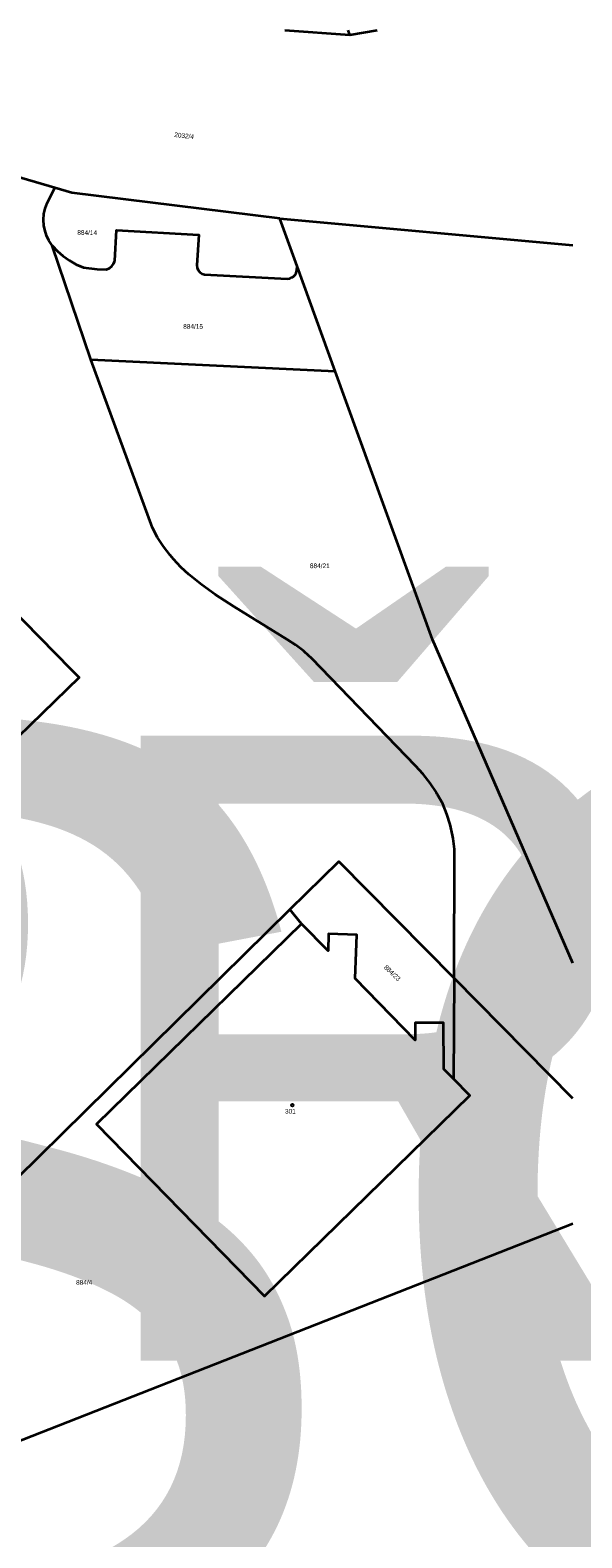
# Model space of a CAD drawing. Header units: millimetres. Extents: x -526943 to -525788, y -1144876 to -1129089.
# Tile 18 of 134: x -526801 to -526730, y -1129741 to -1129548. Entities that reach past the tile are written whole.
import ezdxf
from ezdxf.enums import TextEntityAlignment as Align

# ---------------------------------------------------------------- set-up
doc = ezdxf.new("R2010")
doc.units = ezdxf.units.MM
doc.header["$LTSCALE"] = 12
doc.layers.add('BUDOVY', color=7, linetype='Continuous')
doc.layers.add('Parc. č.', color=170, linetype='Continuous')
for name, color, linetype, lineweight in [('KN tlusta', 170, 'Continuous', 35), ('text', 6, 'Continuous', 9), ('tlusta', 7, 'Continuous', 15)]:
    doc.layers.add(name, color=color, linetype=linetype, lineweight=lineweight)
doc.styles.add('laplan', font='txt', dxfattribs={"height": 0.002})

# ---------------------------------------------------------------- blocks, each defined once
blk = doc.blocks.new('4$02')
at = {"layer": 'BUDOVY', "color": 7, "linetype": 'Continuous'}
blk.add_circle((-0.01, 0), 0.175, dxfattribs=at)

msp = doc.modelspace()

# ---------------------------------------------------------------- linework, layer by layer
at = {"layer": 'KN tlusta', "linetype": 'Continuous'}
for p, q in [((-526768.282, -1129548.433), (-526759.97, -1129549.018)), ((-526759.97, -1129549.018), (-526760.173, -1129548.433)), ((-526759.97, -1129549.018), (-526756.458, -1129548.433)), ((-526798.68, -1129570.558), (-526797.69, -1129568.618)), ((-526795.5, -1129569.258), (-526797.69, -1129568.618)), ((-526768.92, -1129572.538), (-526795.5, -1129569.258)), ((-526766.71, -1129578.628), (-526768.92, -1129572.538)), ((-526768.92, -1129572.538), (-526731.43, -1129575.97)), ((-526793.07, -1129590.588), (-526798.03, -1129575.978)), ((-526778.53, -1129579.718), (-526767.99, -1129580.248)), ((-526766.73, -1129579.148), (-526766.71, -1129578.628)), ((-526761.83, -1129592.088), (-526766.71, -1129578.628)), ((-526785.2, -1129612.138), (-526793.07, -1129590.588)), ((-526793.07, -1129590.588), (-526761.83, -1129592.088)), ((-526767.96, -1129626.408), (-526774.8, -1129622.188)), ((-526751.55, -1129642.608), (-526764.82, -1129628.868)), ((-526746.62, -1129669.788), (-526746.57, -1129653.278)), ((-526802.49, -1129695.388), (-526767.62, -1129660.978)), ((-526766.14, -1129662.818), (-526767.62, -1129660.978)), ((-526746.62, -1129669.788), (-526746.72, -1129682.668)), ((-526731.43, -1129685.184), (-526746.62, -1129669.788)), ((-526813.09, -1129733.278), (-526731.43, -1129701.165))]:
    msp.add_line(p, q, dxfattribs=at)
for points in [[(-526797.69, -1129568.618), (-526810.7, -1129564.828), (-526812.53, -1129564.118)], [(-526798.03, -1129575.978), (-526798.434, -1129575.368), (-526798.752, -1129574.708), (-526798.977, -1129574.011), (-526799.088, -1129573.423), (-526799.135, -1129572.693), (-526799.081, -1129571.963), (-526798.928, -1129571.247), (-526798.68, -1129570.558)], [(-526790.02, -1129577.958), (-526789.78, -1129574.028), (-526779.27, -1129574.648), (-526779.51, -1129578.528)], [(-526798.03, -1129575.978), (-526797.332, -1129576.712), (-526796.643, -1129577.312), (-526795.82, -1129577.903), (-526794.943, -1129578.41), (-526794.02, -1129578.828)], [(-526791.06, -1129579.088), (-526790.698, -1129578.907), (-526790.408, -1129578.661), (-526790.17, -1129578.334), (-526790.02, -1129577.958)], [(-526794.02, -1129578.828), (-526792.29, -1129579.008), (-526791.06, -1129579.088)], [(-526779.51, -1129578.528), (-526779.471, -1129578.867), (-526779.351, -1129579.154), (-526779.137, -1129579.421), (-526778.856, -1129579.614), (-526778.53, -1129579.718)], [(-526767.99, -1129580.248), (-526767.639, -1129580.203), (-526767.315, -1129580.062), (-526767.266, -1129580.03), (-526767.005, -1129579.791), (-526766.822, -1129579.489), (-526766.73, -1129579.148)], [(-526731.43, -1129667.839), (-526749.37, -1129626.418), (-526761.83, -1129592.088)], [(-526827.46, -1129621.608), (-526815.61, -1129609.878), (-526813.68, -1129611.838), (-526795.63, -1129630.218), (-526794.57, -1129631.298), (-526808.73, -1129645.048)], [(-526774.8, -1129622.188), (-526776.592, -1129621.056), (-526777.175, -1129620.662), (-526778.893, -1129619.42), (-526780.55, -1129618.098), (-526781.568, -1129617.156), (-526782.515, -1129616.144), (-526782.949, -1129615.628), (-526783.782, -1129614.52), (-526784.534, -1129613.354), (-526785.2, -1129612.138)], [(-526764.82, -1129628.868), (-526765.759, -1129627.998), (-526765.879, -1129627.895), (-526766.891, -1129627.111), (-526767.96, -1129626.408)], [(-526746.57, -1129653.278), (-526746.758, -1129651.886), (-526746.829, -1129651.492), (-526747.144, -1129650.123), (-526747.555, -1129648.779), (-526748.06, -1129647.468), (-526748.772, -1129646.207), (-526748.882, -1129646.029), (-526749.692, -1129644.828), (-526750.583, -1129643.686), (-526751.55, -1129642.608)], [(-526767.62, -1129660.978), (-526761.38, -1129654.828), (-526746.62, -1129669.788)], [(-526766.14, -1129662.818), (-526792.34, -1129688.478), (-526770.85, -1129710.498), (-526744.63, -1129684.778), (-526746.72, -1129682.668)], [(-526746.72, -1129682.668), (-526747.94, -1129681.408), (-526747.99, -1129675.488), (-526751.61, -1129675.508), (-526751.59, -1129677.698), (-526759.26, -1129669.808), (-526759.05, -1129664.248), (-526762.7, -1129664.098), (-526762.75, -1129666.288), (-526766.14, -1129662.818)]]:
    msp.add_lwpolyline(points, dxfattribs=at)

# ---------------------------------------------------------------- texts
at = {"layer": 'Parc. č.', "style": 'laplan'}
for s, rotation, p in [('2032/4', 353.55689, (-526781.178, -1129562.241)), ('884/14', 359, (-526793.549, -1129574.644)), ('884/23', 316, (-526754.739, -1129669.335))]:
    msp.add_text(s, height=0.6, rotation=rotation, dxfattribs=at).set_placement(p, align=Align.CENTER)
for s, p in [('884/15', (-526780.001, -1129586.658)), ('884/21', (-526763.793, -1129617.298)), ('301', (-526767.558, -1129687.121)), ('884/4', (-526793.93, -1129709.019))]:
    msp.add_text(s, height=0.6, dxfattribs=at).set_placement(p, align=Align.CENTER)

# ---------------------------------------------------------------- next in the draw order: texts
at = {"layer": 'text', "insert": (-526866.935, -1129638.74), "char_height": 0.4, "width": 4.56759, "attachment_point": 1, "style": 'laplan', "bg_fill": 3, "box_fill_scale": 1.1, "bg_fill_color": 256, "bg_fill_transparency": 0}
msp.add_mtext('\\pi0.1098;{\\H200x;PŘÍSTAVBA HALY}', dxfattribs=at)

# ---------------------------------------------------------------- next in the draw order: texts
at = {"layer": 'text', "insert": (-526866.02, -1129638.027), "char_height": 0.6, "width": 2.57861, "attachment_point": 1, "style": 'laplan', "bg_fill": 3, "box_fill_scale": 1.1, "bg_fill_color": 256, "bg_fill_transparency": 0}
msp.add_mtext('\\pi0.23416;{\\H200x;SO.01}', dxfattribs=at)

# ---------------------------------------------------------------- next in the draw order: block references
at = {"layer": 'tlusta', "linetype": 'Continuous'}
msp.add_blockref('4$02', (-526767.3, -1129686.048), dxfattribs=at)

doc.saveas('drawing.dxf')
